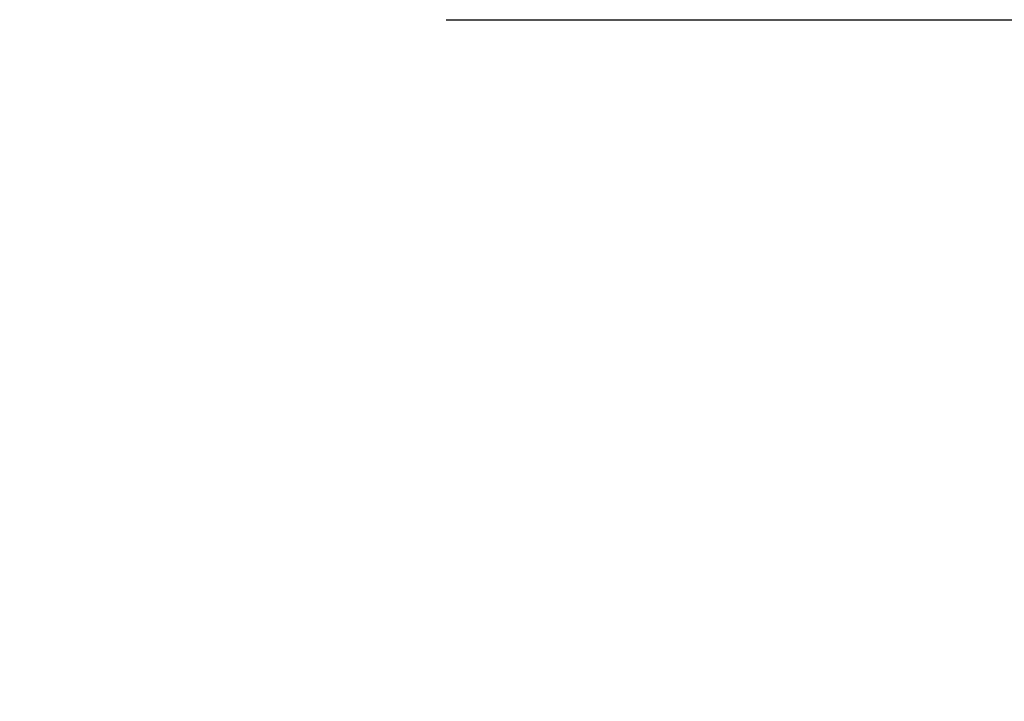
# Model space of a CAD drawing. Header units: millimetres. Extents: x -424979 to 718034, y -72486 to 344972.
# Tile 109 of 256: x 371482 to 372592, y 62484 to 63253. Entities that reach past the tile are written whole.
import ezdxf
from ezdxf.xclip import XClip

# ---------------------------------------------------------------- set-up
doc = ezdxf.new("R2010")
doc.units = ezdxf.units.MM
doc.header["$MEASUREMENT"] = 0
doc.header["$XCLIPFRAME"] = 0
doc.layers.add('0100_001_1_0_Nr_pióra__1', color=7, linetype='Continuous', lineweight=13)
doc.layers.add('IS_KLIM_urządzenia', color=3, linetype='Continuous')
doc.layers.add('Rysunki i obrazki', color=7, linetype='Continuous')
picture_1 = doc.add_image_def('image1.tif', size_in_pixel=(4960, 3508))

# ---------------------------------------------------------------- blocks, each defined once
blk = doc.blocks.new('Rysunek_1_1', base_point=(-285945.3, 74341.7))
at = {"layer": '0100_001_1_0_Nr_pióra__1', "color": 7, "lineweight": 13}
image = blk.add_image(picture_1, insert=(-264947.9, 89188), size_in_units=(41994.7, 29692.6), rotation=180, dxfattribs=at)
image.set_boundary_path([(-0.5, -0.5), (4959.5, 3507.5)])
blk = doc.blocks.new('G$CFEA986A8')
at = {"layer": 'IS_KLIM_urządzenia', "linetype": 'Continuous'}
blk.add_line((58.73, 0), (909.33, -0.12), dxfattribs=at)

msp = doc.modelspace()

# ---------------------------------------------------------------- block references
at = {"layer": 'IS_KLIM_urządzenia', "xscale": 2.4, "yscale": 2.4, "zscale": 2.4, "rotation": 360}
msp.add_blockref('G$CFEA986A8', (371821.7, 63253), dxfattribs=at)
at = {"layer": 'Rysunki i obrazki', "color": 151, "linetype": 'Continuous', "lineweight": 20, "true_color": 0x80c2ff}
ref = msp.add_blockref('Rysunek_1_1', (362616, 74341.7), dxfattribs=at)
XClip(ref).set_block_clipping_path([(-306942.6163847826, 59495.4358014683), (-264947.9497181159, 89188.0358014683)])

doc.saveas('drawing.dxf')
